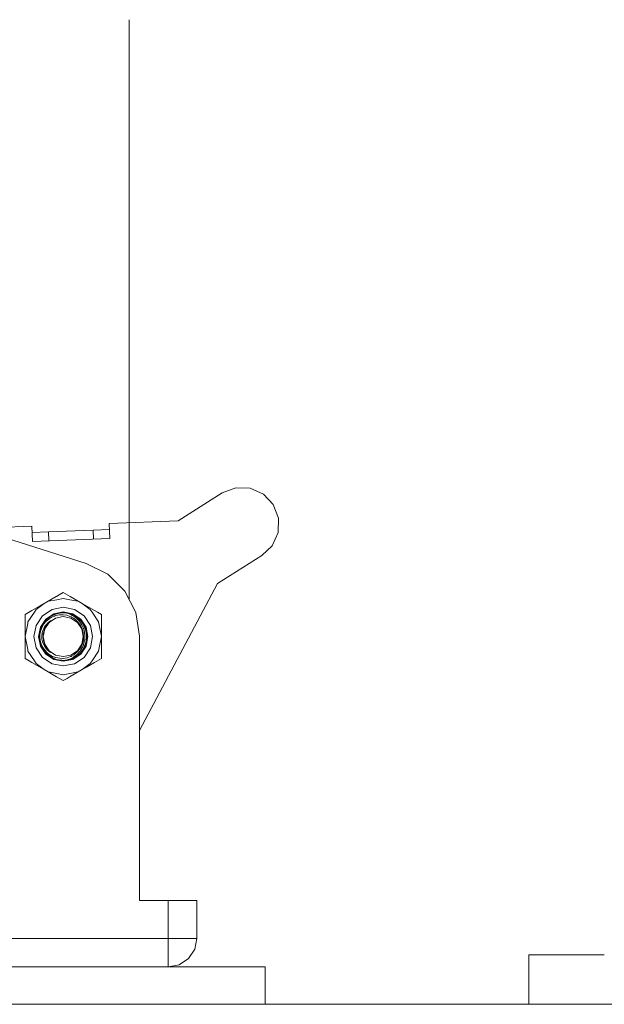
# Model space of a CAD drawing. Header units: millimetres. Extents: x 53056 to 116131, y -669674 to -625124.
# Tile 185 of 256: x 61728 to 61825, y -634500 to -634336. Entities that reach past the tile are written whole.
import ezdxf

# ---------------------------------------------------------------- set-up
doc = ezdxf.new("R2010")
doc.units = ezdxf.units.MM
doc.header["$MEASUREMENT"] = 0
doc.linetypes.add('DGN Style 1', pattern=[536.199087, 0.892178, -535.306909])
doc.linetypes.add('DGN Style 3', pattern=[1249.049455, 892.178182, -356.871273])
doc.layers.add('Side Cradle Tower', color=7, linetype='Continuous', lineweight=0)
doc.layers.add('Side Cradle Tower Platform', color=7, linetype='Continuous', lineweight=0)

# ---------------------------------------------------------------- blocks, each defined once
blk = doc.blocks.new('*U55')
at = {"layer": 'Side Cradle Tower', "color": 7, "linetype": 'Continuous', "lineweight": 0}
for p, q in [((-22781.06, 12907.2), (-22781.06, 12898.98)), ((-22781.06, 12907.2), (-22768.51, 12907.2)), ((-23054.6, 12898.98), (-22705.01, 12898.98))]:
    blk.add_line(p, q, dxfattribs=at)
at = {"layer": 'Side Cradle Tower Platform', "color": 7, "linetype": 'DGN Style 3', "lineweight": 0}
blk.add_line((-22847.51, 13062.87), (-22847.51, 12966.3), dxfattribs=at)
at = {"layer": 'Side Cradle Tower Platform', "color": 7, "linetype": 'Continuous', "lineweight": 0}
for p, q in [((-22946.65, 13001.42), (-22854.67, 12972.36)), ((-22832.05, 12984.09), (-22839.41, 12979.46)), ((-22863.73, 12978.55), (-22871.14, 12978.27)), ((-22863.63, 12976.01), (-22863.73, 12978.55)), ((-22839.41, 12979.46), (-22850.84, 12979.03)), ((-22850.84, 12979.03), (-22850.74, 12976.5)), ((-22822.77, 12977.51), (-22822.7, 12979.91)), ((-22860.96, 12977.64), (-22863.69, 12977.53)), ((-22860.96, 12977.64), (-22853.53, 12977.92)), ((-22860.91, 12976.11), (-22860.96, 12977.64)), ((-22850.8, 12978.02), (-22853.53, 12977.92)), ((-22853.53, 12977.92), (-22853.47, 12976.39)), ((-22850.74, 12976.5), (-22863.63, 12976.01)), ((-22832.86, 12969.03), (-22825.49, 12973.66)), ((-22854.67, 12972.36), (-22851.1, 12970.57)), ((-22845.8, 12944.53), (-22832.86, 12969.03)), ((-22859.65, 12966.86), (-22859.17, 12967.14)), ((-22858.5, 12967.52), (-22857.36, 12966.87)), ((-22862.36, 12965.29), (-22861.68, 12965.69)), ((-22861.68, 12965.69), (-22859.65, 12966.86)), ((-22861.67, 12965.69), (-22859.66, 12966.86)), ((-22855.33, 12965.69), (-22856.07, 12966.06)), ((-22856.01, 12966.08), (-22856, 12966.08)), ((-22856, 12966.08), (-22855.33, 12965.69)), ((-22853.3, 12964.52), (-22855.33, 12965.69)), ((-22855.33, 12965.69), (-22854.01, 12964.68)), ((-22855.33, 12965.69), (-22853.3, 12964.52)), ((-22863.7, 12964.52), (-22864.85, 12963.86)), ((-22863.7, 12964.52), (-22862.36, 12965.29)), ((-22859.92, 12963.88), (-22860.1, 12963.82)), ((-22858.41, 12964.14), (-22858.77, 12964.15)), ((-22856.94, 12963.84), (-22856.98, 12963.86)), ((-22856.93, 12963.83), (-22856.98, 12963.86)), ((-22852.15, 12963.86), (-22852.15, 12962.54)), ((-22864.85, 12960.19), (-22864.85, 12962.55)), ((-22864.85, 12960.19), (-22864.42, 12962.37)), ((-22861.6, 12962.67), (-22861.6, 12962.67)), ((-22861.6, 12962.67), (-22861.6, 12962.67)), ((-22860.58, 12963.57), (-22860.59, 12963.57)), ((-22860.59, 12963.57), (-22860.58, 12963.57)), ((-22858.5, 12963.51), (-22859.77, 12963.26)), ((-22856.08, 12963.33), (-22856.72, 12963.74)), ((-22856.22, 12963.18), (-22856.68, 12963.53)), ((-22856.35, 12963.52), (-22856.53, 12963.62)), ((-22856.34, 12963.51), (-22856.35, 12963.52)), ((-22856.08, 12963.33), (-22856.08, 12963.34)), ((-22855.79, 12963.04), (-22856.08, 12963.33)), ((-22855.74, 12963.04), (-22855.87, 12963.16)), ((-22855.37, 12962.63), (-22855.38, 12962.64)), ((-22853.98, 12962.06), (-22855.04, 12963.65)), ((-22854.85, 12961.7), (-22855.04, 12962.14)), ((-22862.41, 12960.89), (-22862.41, 12960.89)), ((-22862.18, 12961.64), (-22862.28, 12961.41)), ((-22854.68, 12961.22), (-22854.75, 12961.49)), ((-22852.15, 12960.98), (-22852.15, 12960.19)), ((-22861.64, 12958.98), (-22861.6, 12958.91)), ((-22852.15, 12960.19), (-22852.58, 12958.04)), ((-22852.15, 12957.86), (-22852.15, 12960.19)), ((-22845.8, 12960.25), (-22845.8, 12916.25)), ((-22864.85, 12956.52), (-22864.85, 12957.84)), ((-22862.15, 12958.67), (-22862.05, 12958.42)), ((-22862.13, 12958.62), (-22862.14, 12958.64)), ((-22860.57, 12957.53), (-22860.82, 12957.7)), ((-22856.05, 12957.07), (-22855.83, 12957.25)), ((-22856.02, 12957.11), (-22855.83, 12957.25)), ((-22855.7, 12957.39), (-22855.68, 12957.41)), ((-22855.68, 12957.42), (-22855.68, 12957.41)), ((-22855.35, 12957.78), (-22855, 12958.31)), ((-22854.84, 12958.69), (-22854.84, 12958.69)), ((-22852.15, 12957.86), (-22852.15, 12957.29)), ((-22864.18, 12956.14), (-22864.85, 12956.52)), ((-22863.7, 12955.86), (-22861.68, 12954.69)), ((-22861.68, 12954.69), (-22862.99, 12955.7)), ((-22858.53, 12956.56), (-22858.5, 12956.56)), ((-22858.5, 12956.08), (-22856.93, 12956.39)), ((-22858.31, 12956.23), (-22858.05, 12956.25)), ((-22856.98, 12956.52), (-22856.94, 12956.54)), ((-22856.72, 12956.64), (-22856.08, 12957.05)), ((-22856.53, 12956.75), (-22856.34, 12956.86)), ((-22856.34, 12956.86), (-22856.24, 12956.93)), ((-22856.17, 12956.97), (-22856.08, 12957.05)), ((-22852.15, 12956.52), (-22853.29, 12955.87)), ((-22852.15, 12956.52), (-22853.29, 12955.87)), ((-22861, 12954.3), (-22861.67, 12954.69)), ((-22857.35, 12953.52), (-22855.33, 12954.69)), ((-22855.33, 12954.69), (-22857.34, 12953.52)), ((-22855.33, 12954.69), (-22856.07, 12954.32)), ((-22854.64, 12955.08), (-22855.33, 12954.69)), ((-22858.5, 12952.86), (-22859.64, 12953.51)), ((-22858.5, 12952.86), (-22859.64, 12953.51)), ((-22857.83, 12953.24), (-22858.5, 12952.86)), ((-22845.8, 12916.25), (-22841.04, 12916.25)), ((-22841.04, 12916.25), (-22841.04, 12909.96)), ((-22836.28, 12916.25), (-22836.64, 12916.25)), ((-22836.28, 12916.25), (-22836.28, 12909.96)), ((-22841.04, 12909.96), (-22968.83, 12909.96)), ((-22836.64, 12909.96), (-22836.28, 12909.96)), ((-22836.28, 12909.96), (-22836.64, 12908.14)), ((-22841.04, 12905.2), (-22841.04, 12905.56))]:
    blk.add_line(p, q, dxfattribs=at)
at = {"layer": 'Side Cradle Tower Platform', "color": 7, "linetype": 'Continuous', "lineweight": 0, "flags": 128}
for points in [[(-22822.7, 12979.91), (-22823.56, 12982.16), (-22825.21, 12983.9), (-22827.4, 12984.88), (-22829.8, 12984.95), (-22832.05, 12984.09)], [(-22825.49, 12973.66), (-22823.75, 12975.32), (-22822.77, 12977.51)], [(-22851.1, 12970.57), (-22848.26, 12967.76), (-22846.43, 12964.2), (-22845.8, 12960.25)], [(-22859.65, 12966.86), (-22859.17, 12967.14), (-22858.5, 12967.52)], [(-22864.42, 12962.37), (-22864.37, 12962.62), (-22863.28, 12964.25), (-22862.99, 12964.68), (-22861.68, 12965.69), (-22860.93, 12966.06), (-22859.59, 12966.32), (-22858.5, 12966.54), (-22857.41, 12966.32), (-22856.07, 12966.06)], [(-22861.68, 12965.69), (-22862.36, 12965.29), (-22863.7, 12964.52)], [(-22857.36, 12966.87), (-22856.01, 12966.08), (-22855.33, 12965.69)], [(-22864.85, 12963.86), (-22863.71, 12964.51), (-22863.7, 12964.52)], [(-22864.85, 12962.55), (-22864.85, 12963.09), (-22864.85, 12963.86)], [(-22855.04, 12963.65), (-22856.63, 12964.71), (-22858.5, 12965.08), (-22860.37, 12964.71), (-22861.96, 12963.65), (-22863.02, 12962.06), (-22863.4, 12960.19), (-22863.02, 12958.32), (-22861.96, 12956.73), (-22860.37, 12955.67), (-22858.5, 12955.3), (-22856.63, 12955.67), (-22855.04, 12956.73), (-22853.98, 12958.32), (-22853.61, 12960.19), (-22853.98, 12962.06)], [(-22856.93, 12956.39), (-22855.59, 12957.28), (-22854.7, 12958.62), (-22854.39, 12960.19), (-22854.7, 12961.76), (-22855.59, 12963.1), (-22856.93, 12963.99), (-22858.5, 12964.3), (-22860.07, 12963.99), (-22861.41, 12963.1), (-22862.3, 12961.76), (-22862.61, 12960.19), (-22862.3, 12958.62), (-22861.41, 12957.28), (-22860.07, 12956.39), (-22858.5, 12956.08)], [(-22858.5, 12956.56), (-22857.87, 12956.66), (-22857.3, 12956.85), (-22857.21, 12956.9), (-22857.15, 12956.93), (-22856.72, 12957.17), (-22856.27, 12957.53), (-22856.1, 12957.71), (-22856.07, 12957.76), (-22855.83, 12958.02), (-22855.52, 12958.51), (-22855.38, 12958.86), (-22855.37, 12958.89), (-22855.27, 12959.12), (-22855.15, 12959.67), (-22855.11, 12960.19), (-22855.17, 12960.84), (-22855.31, 12961.38), (-22855.36, 12961.49), (-22855.38, 12961.52), (-22855.58, 12961.98), (-22855.89, 12962.44), (-22856.07, 12962.62), (-22856.11, 12962.67), (-22856.35, 12962.92), (-22856.78, 12963.25), (-22857.15, 12963.44), (-22857.21, 12963.47), (-22857.38, 12963.56), (-22857.91, 12963.73), (-22858.5, 12963.82), (-22858.55, 12963.82), (-22859.17, 12963.8), (-22859.73, 12963.69), (-22859.92, 12963.62), (-22859.95, 12963.6), (-22860.35, 12963.45), (-22860.84, 12963.16), (-22861.18, 12962.87), (-22861.2, 12962.86), (-22861.35, 12962.73), (-22861.72, 12962.29), (-22862.05, 12961.72), (-22862.07, 12961.67), (-22862.07, 12961.66), (-22862.25, 12961.19), (-22862.37, 12960.55), (-22862.38, 12960.19), (-22862.33, 12959.54), (-22862.23, 12959.15), (-22862.06, 12958.72), (-22862.06, 12958.72), (-22861.99, 12958.54), (-22861.7, 12958.07), (-22861.27, 12957.57), (-22861.2, 12957.52), (-22861.19, 12957.5), (-22860.84, 12957.22), (-22860.27, 12956.89), (-22859.96, 12956.77), (-22859.92, 12956.76), (-22859.75, 12956.69), (-22859.09, 12956.57), (-22858.55, 12956.56), (-22858.53, 12956.56)], [(-22860.1, 12963.82), (-22860.1, 12963.82), (-22860.2, 12963.77), (-22860.66, 12963.52), (-22860.64, 12963.53)], [(-22859.56, 12964), (-22859.93, 12963.89), (-22860.1, 12963.82)], [(-22858.77, 12964.15), (-22858.77, 12964.15), (-22858.79, 12964.15), (-22859.41, 12964.05), (-22859.92, 12963.88), (-22859.89, 12963.89)], [(-22859.39, 12964.06), (-22859.41, 12964.05), (-22859.33, 12964.07), (-22859.33, 12964.07)], [(-22859.33, 12964.07), (-22859.33, 12964.07), (-22859.16, 12964.09)], [(-22858.19, 12964.14), (-22858.59, 12964.16), (-22858.6, 12964.16), (-22858.77, 12964.15)], [(-22858.39, 12964.14), (-22858.41, 12964.14), (-22858.05, 12964.13), (-22858.05, 12964.13)], [(-22858.05, 12964.13), (-22857.99, 12964.13), (-22857.99, 12964.13)], [(-22856.68, 12963.53), (-22856.79, 12963.6), (-22857, 12963.71), (-22857.36, 12963.9), (-22858.05, 12964.13), (-22857.32, 12963.91), (-22856.72, 12963.74)], [(-22857.3, 12963.97), (-22857.99, 12964.13), (-22857.99, 12964.13)], [(-22856.72, 12963.74), (-22856.72, 12963.74), (-22857.08, 12963.89), (-22857.27, 12963.96), (-22857.3, 12963.97), (-22857.3, 12963.97)], [(-22856.98, 12963.86), (-22856.98, 12963.86), (-22856.99, 12963.86), (-22857.14, 12963.91)], [(-22856.88, 12963.8), (-22856.93, 12963.83), (-22856.92, 12963.82)], [(-22854.01, 12964.68), (-22853.71, 12964.24), (-22852.63, 12962.62), (-22852.58, 12962.34), (-22852.15, 12960.19)], [(-22852.15, 12963.86), (-22852.82, 12964.24), (-22853.3, 12964.52)], [(-22861.63, 12962.62), (-22861.65, 12962.6), (-22862.03, 12962), (-22862.13, 12961.76), (-22862.18, 12961.64), (-22862.17, 12961.67)], [(-22860.82, 12957.7), (-22860.91, 12957.78), (-22861.15, 12957.99), (-22861.45, 12958.35), (-22861.52, 12958.43), (-22861.74, 12958.81), (-22861.75, 12958.84), (-22861.94, 12959.32), (-22861.99, 12959.53), (-22862.04, 12959.78), (-22862.06, 12960.19), (-22862.07, 12960.32), (-22862, 12960.82), (-22861.99, 12960.85), (-22861.85, 12961.34), (-22861.75, 12961.53), (-22861.6, 12961.82), (-22861.45, 12962.02), (-22861.26, 12962.27), (-22861.04, 12962.5), (-22860.91, 12962.59), (-22860.57, 12962.85)], [(-22862.02, 12962.02), (-22862.03, 12962), (-22861.95, 12962.15), (-22861.75, 12962.45)], [(-22860.57, 12962.84), (-22860.57, 12962.85), (-22860.83, 12962.62), (-22860.88, 12962.57), (-22861.17, 12962.23), (-22861.36, 12961.94), (-22861.5, 12961.71), (-22861.6, 12961.47), (-22861.7, 12961.23), (-22861.8, 12960.8), (-22861.84, 12960.63), (-22861.86, 12960.19), (-22861.86, 12960.11), (-22861.8, 12959.58), (-22861.79, 12959.5), (-22861.64, 12958.98)], [(-22859.77, 12963.26), (-22860.85, 12962.54), (-22861.57, 12961.46), (-22861.83, 12960.19), (-22861.57, 12958.92), (-22860.85, 12957.84), (-22859.77, 12957.12), (-22858.5, 12956.87), (-22857.23, 12957.12), (-22856.15, 12957.84), (-22855.43, 12958.92), (-22855.18, 12960.19), (-22855.43, 12961.46), (-22856.15, 12962.54), (-22857.23, 12963.26), (-22858.5, 12963.51)], [(-22860.42, 12963.65), (-22860.58, 12963.57), (-22860.66, 12963.52), (-22861.23, 12963.08), (-22861.23, 12963.07), (-22861.39, 12962.89), (-22861.65, 12962.6), (-22861.6, 12962.67), (-22861.46, 12962.82)], [(-22861.2, 12963.09), (-22861.23, 12963.08), (-22861.1, 12963.19), (-22860.79, 12963.41)], [(-22856.72, 12956.64), (-22857.32, 12956.47), (-22858.05, 12956.25), (-22857.32, 12956.49), (-22856.99, 12956.67), (-22856.79, 12956.78), (-22856.74, 12956.81), (-22856.15, 12957.27), (-22855.87, 12957.58), (-22855.76, 12957.7), (-22855.69, 12957.79), (-22855.31, 12958.41), (-22855.15, 12958.8), (-22855.12, 12958.88), (-22855.06, 12959.03), (-22854.92, 12959.72), (-22854.89, 12960.19), (-22854.95, 12960.9), (-22855.1, 12961.48), (-22855.11, 12961.5), (-22855.15, 12961.58), (-22855.4, 12962.14), (-22855.72, 12962.63), (-22855.76, 12962.68), (-22855.87, 12962.8), (-22856.22, 12963.18)], [(-22856.08, 12963.34), (-22856.7, 12963.72), (-22856.72, 12963.74)], [(-22856.19, 12963.4), (-22856.35, 12963.52), (-22856.24, 12963.45)], [(-22856.08, 12957.05), (-22855.79, 12957.34), (-22855.59, 12957.55), (-22855.55, 12957.59), (-22855.19, 12958.12), (-22854.95, 12958.66), (-22854.88, 12958.79), (-22854.88, 12958.8), (-22854.71, 12959.43), (-22854.64, 12960.19), (-22854.71, 12960.93), (-22854.87, 12961.55), (-22854.89, 12961.59), (-22854.95, 12961.72), (-22855.18, 12962.23), (-22855.53, 12962.76), (-22855.6, 12962.83), (-22855.79, 12963.04)], [(-22855.87, 12963.16), (-22855.87, 12963.16), (-22856.03, 12963.28)], [(-22855.68, 12962.96), (-22855.7, 12962.99), (-22855.87, 12963.16)], [(-22855.38, 12962.64), (-22855.68, 12962.96), (-22855.68, 12962.96)], [(-22855.25, 12962.47), (-22855.25, 12962.47), (-22855.38, 12962.64), (-22855.04, 12962.14), (-22855.04, 12962.14)], [(-22855.15, 12962.29), (-22855.25, 12962.47), (-22855.25, 12962.47)], [(-22855.04, 12962.14), (-22854.95, 12961.96), (-22854.95, 12961.97)], [(-22852.15, 12962.54), (-22852.15, 12960.98), (-22852.15, 12960.19)], [(-22862.32, 12961.23), (-22862.41, 12960.89), (-22862.43, 12960.72), (-22862.47, 12960.19), (-22862.41, 12959.49), (-22862.41, 12959.49)], [(-22862.28, 12961.41), (-22862.43, 12960.72), (-22862.43, 12960.74)], [(-22862.25, 12961.49), (-22862.25, 12961.5), (-22862.28, 12961.41)], [(-22862.16, 12961.68), (-22862.18, 12961.64), (-22862.25, 12961.5), (-22862.25, 12961.49)], [(-22854.85, 12961.7), (-22854.87, 12961.76), (-22854.95, 12961.96), (-22854.95, 12961.97)], [(-22854.53, 12960.19), (-22854.53, 12960.19), (-22854.6, 12960.9), (-22854.75, 12961.49), (-22854.84, 12961.69), (-22854.85, 12961.7), (-22854.85, 12961.7)], [(-22854.75, 12961.49), (-22854.69, 12961.3), (-22854.6, 12960.91)], [(-22854.6, 12960.9), (-22854.59, 12960.89), (-22854.53, 12960.19)], [(-22864.85, 12957.84), (-22864.85, 12959.4), (-22864.85, 12960.19)], [(-22862.99, 12955.7), (-22863.29, 12956.14), (-22864.37, 12957.76), (-22864.42, 12958.04), (-22864.85, 12960.19)], [(-22862.41, 12959.49), (-22862.41, 12959.48), (-22862.32, 12959.11)], [(-22862.41, 12959.49), (-22862.31, 12959.08), (-22862.18, 12958.74), (-22862.13, 12958.62), (-22862.05, 12958.42), (-22861.75, 12957.91), (-22861.39, 12957.49)], [(-22862.31, 12959.08), (-22862.25, 12958.89), (-22862.18, 12958.74), (-22862.13, 12958.62)], [(-22861.6, 12958.91), (-22861.37, 12958.43), (-22861.37, 12958.43), (-22861.02, 12957.96), (-22860.87, 12957.82), (-22860.57, 12957.53)], [(-22855.2, 12959.46), (-22855.18, 12959.52), (-22855.17, 12959.56)], [(-22854.84, 12958.69), (-22854.72, 12958.97), (-22854.72, 12958.97)], [(-22854.72, 12958.97), (-22854.58, 12959.58), (-22854.53, 12960.19)], [(-22854.72, 12958.97), (-22854.67, 12959.17), (-22854.67, 12959.16)], [(-22854.67, 12959.16), (-22854.67, 12959.17), (-22854.58, 12959.58)], [(-22854.58, 12959.58), (-22854.55, 12959.79), (-22854.53, 12960.19)], [(-22862.05, 12958.42), (-22861.96, 12958.24), (-22861.75, 12957.91)], [(-22861.75, 12957.91), (-22861.63, 12957.74), (-22861.39, 12957.49)], [(-22861.39, 12957.49), (-22861.39, 12957.49), (-22861.28, 12957.36), (-22861.23, 12957.32), (-22861.23, 12957.32)], [(-22861.23, 12957.32), (-22861.13, 12957.22), (-22860.83, 12956.98)], [(-22861.23, 12957.32), (-22860.83, 12956.98), (-22860.2, 12956.61)], [(-22855.83, 12957.25), (-22855.7, 12957.39), (-22855.76, 12957.33)], [(-22855.68, 12957.41), (-22855.35, 12957.78), (-22855.35, 12957.78)], [(-22855.35, 12957.78), (-22855.23, 12957.95), (-22855.23, 12957.94)], [(-22852.58, 12958.04), (-22852.63, 12957.76), (-22853.71, 12956.14), (-22854.01, 12955.7), (-22855.33, 12954.69)], [(-22855.23, 12957.94), (-22855.23, 12957.95), (-22855, 12958.31)], [(-22855, 12958.31), (-22854.91, 12958.5), (-22854.87, 12958.62), (-22854.85, 12958.68), (-22854.82, 12958.75)], [(-22855, 12958.31), (-22854.85, 12958.68), (-22854.84, 12958.69)], [(-22852.15, 12956.52), (-22852.15, 12957.29), (-22852.15, 12957.86)], [(-22864.85, 12956.52), (-22864.18, 12956.14), (-22863.7, 12955.86)], [(-22860.83, 12956.98), (-22860.65, 12956.86), (-22860.2, 12956.61)], [(-22860.2, 12956.6), (-22860.07, 12956.55), (-22860.01, 12956.52), (-22859.64, 12956.39)], [(-22860.2, 12956.6), (-22859.92, 12956.49), (-22859.64, 12956.39), (-22858.92, 12956.24), (-22858.77, 12956.24), (-22858.41, 12956.23), (-22858.31, 12956.23)], [(-22859.64, 12956.39), (-22859.44, 12956.33), (-22858.92, 12956.24)], [(-22858.92, 12956.24), (-22858.77, 12956.24), (-22858.71, 12956.23), (-22858.59, 12956.23), (-22858.31, 12956.23)], [(-22858.3, 12956.23), (-22858.1, 12956.24), (-22858.05, 12956.25)], [(-22858.05, 12956.25), (-22858.05, 12956.25), (-22857.38, 12956.38), (-22857.3, 12956.41), (-22857.08, 12956.5), (-22856.8, 12956.61), (-22856.72, 12956.64), (-22856.17, 12956.97)], [(-22857.18, 12956.46), (-22856.98, 12956.52), (-22856.98, 12956.52), (-22856.98, 12956.52)], [(-22856.98, 12956.52), (-22856.93, 12956.55), (-22856.9, 12956.57)], [(-22856.5, 12956.77), (-22856.34, 12956.86), (-22856.26, 12956.92)], [(-22853.29, 12955.87), (-22854.64, 12955.08), (-22855.33, 12954.69)], [(-22859.64, 12953.51), (-22861, 12954.3), (-22861.68, 12954.69)], [(-22856.07, 12954.32), (-22857.41, 12954.06), (-22858.5, 12953.84), (-22859.59, 12954.06), (-22860.93, 12954.32), (-22861.68, 12954.69)], [(-22859.64, 12953.51), (-22859.64, 12953.51), (-22860.99, 12954.3)], [(-22858.5, 12952.86), (-22857.83, 12953.24), (-22857.35, 12953.52)], [(-22836.64, 12916.25), (-22837.67, 12916.25), (-22839.22, 12916.25), (-22841.04, 12916.25)], [(-22841.04, 12905.56), (-22841.04, 12906.59), (-22841.04, 12908.14), (-22841.04, 12909.96), (-22841.04, 12909.96)], [(-22841.04, 12909.96), (-22839.22, 12909.96), (-22837.67, 12909.96), (-22836.64, 12909.96)], [(-22836.64, 12908.14), (-22837.67, 12906.59), (-22839.22, 12905.56), (-22841.04, 12905.2)], [(-22974.93, 12898.98), (-22974.93, 12905.2), (-22824.93, 12905.2), (-22824.93, 12898.98)]]:
    blk.add_lwpolyline(points, dxfattribs=at)

msp = doc.modelspace()

# ---------------------------------------------------------------- block references
at = {"color": 7, "linetype": 'DGN Style 1', "lineweight": 0}
msp.add_blockref('*U55', (84593.95, -647399.35), dxfattribs=at)

doc.saveas('drawing.dxf')
